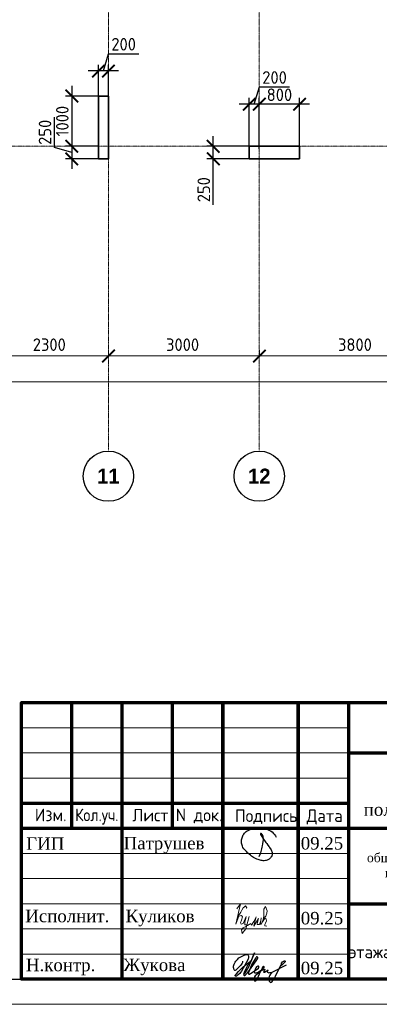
# Model space of a CAD drawing. Header units: millimetres. Extents: x 263826 to 1718326, y -423071 to 70137.
# Tile 103 of 256: x 474345 to 481493, y -198192 to -178608. Entities that reach past the tile are written whole.
import ezdxf

# ---------------------------------------------------------------- set-up
doc = ezdxf.new("R2010")
doc.units = ezdxf.units.MM
doc.linetypes.add('______5', pattern=[1100, 800, -100, 100, -100])
doc.linetypes.add('осевая', pattern=[50.8, 31.75, -6.35, 6.35, -6.35])
for name, color, linetype in [('PDF7_Text', 7, 'Continuous'), ('PDF8_Text', 7, 'Continuous'), ('ТОЛСТЫЕ_ОСНОВНЫЕ', 6, 'Continuous')]:
    doc.layers.add(name, color=color, linetype=linetype)
for name, color, linetype, lineweight in [('Выноски', 20, 'Continuous', 20), ('Оси', 40, '______5', 18), ('размер', 1, 'Continuous', 25), ('РАЗМЕРЫ', 1, 'Continuous', 9), ('Рамка', 7, 'Continuous', 70), ('Текст', 7, 'Continuous', 25), ('ТОНКИЕ', 7, 'Continuous', 9)]:
    doc.layers.add(name, color=color, linetype=linetype, lineweight=lineweight)
doc.layers.add('Колонна_ бетон', color=7, linetype='Continuous', lineweight=50, true_color=0xb4b496)
doc.styles.add('Century Gothic', font='GOTHIC.TTF')
doc.styles.add('GOST-2.304_Type-B', font='GOST_Common.ttf')
doc.styles.add('PDF Times New Roman', font='times.ttf')
doc.styles.add('ГОСТ', font='GOST_Common.ttf')
doc.dimstyles.new('СПДС', dxfattribs={"dimscale": 100, "dimtxt": 2.5, "dimasz": 2.5, "dimexe": 1.25, "dimexo": 0, "dimtad": 1, "dimdec": 0, "dimtxsty": 'GOST-2.304_Type-B', "dimblk": 'ARCHTICK', "dimcen": 2.5, "dimdle": 2, "dimadec": 0, "dimazin": 2, "dimtfac": 0.75, "dimtdec": 0, "dimtmove": 1, "dimatfit": 3, "dimfxl": 1, "dimtolj": 1, "dimarcsym": 1})

# ---------------------------------------------------------------- blocks, each defined once
blk = doc.blocks.new('_ArchTick')
at = {"color": 0, "linetype": 'ByBlock', "const_width": 0.15}
blk.add_lwpolyline([(-0.5, -0.5), (0.5, 0.5)], dxfattribs=at)
blk = doc.blocks.new('*D575')
at = {"layer": 'DEFPOINTS', "color": 0, "lineweight": 0, "transparency": 16777216}
for p in [(475908, -179628), (475908, -180176, -360), (476108, -180176, -360)]:
    blk.add_point(p, dxfattribs=at)
at = {"layer": 'РАЗМЕРЫ', "color": 0, "lineweight": -2, "transparency": 16777216}
for p, q in [((476008, -179628), (476111, -179284)), ((476111, -179284), (476711, -179284)), ((475908, -180176), (475908, -179503)), ((476108, -180176), (476108, -179503)), ((476308, -179628), (475708, -179628))]:
    blk.add_line(p, q, dxfattribs=at)
at = {"layer": 'РАЗМЕРЫ', "color": 0, "lineweight": -2, "transparency": 16777216, "xscale": 250, "yscale": 250, "zscale": 250, "rotation": 180}
blk.add_blockref('_ArchTick', (475908, -179628), dxfattribs=at)
at = {"layer": 'РАЗМЕРЫ', "color": 0, "lineweight": -2, "transparency": 16777216, "xscale": 250, "yscale": 250, "zscale": 250}
blk.add_blockref('_ArchTick', (476108, -179628), dxfattribs=at)
at = {"layer": 'РАЗМЕРЫ', "color": 0, "lineweight": 0, "transparency": 16777216, "insert": (476411, -179096), "char_height": 250, "attachment_point": 5, "style": 'GOST-2.304_Type-B'}
blk.add_mtext('\\A1;200', dxfattribs=at)
blk = doc.blocks.new('*D576')
at = {"layer": 'DEFPOINTS', "color": 0, "lineweight": 0, "transparency": 16777216}
for p in [(475908, -180126, -200), (475380, -181126), (475908, -181126, -560)]:
    blk.add_point(p, dxfattribs=at)
at = {"layer": 'РАЗМЕРЫ', "color": 0, "lineweight": -2, "transparency": 16777216}
for p, q in [((475380, -179926), (475380, -181326)), ((475908, -180126), (475255, -180126)), ((475908, -181126), (475255, -181126))]:
    blk.add_line(p, q, dxfattribs=at)
at = {"layer": 'РАЗМЕРЫ', "color": 0, "lineweight": -2, "transparency": 16777216, "xscale": 250, "yscale": 250, "zscale": 250}
for p, rotation in [((475380, -180126), 90), ((475380, -181126), 270)]:
    blk.add_blockref('_ArchTick', p, dxfattribs=dict(at, rotation=rotation))
at = {"layer": 'РАЗМЕРЫ', "color": 0, "lineweight": 0, "transparency": 16777216, "insert": (475192, -180626), "char_height": 250, "attachment_point": 5, "rotation": 90, "style": 'GOST-2.304_Type-B'}
blk.add_mtext('\\A1;1000', dxfattribs=at)
blk = doc.blocks.new('*D577')
at = {"layer": 'DEFPOINTS', "color": 0, "lineweight": 0, "transparency": 16777216}
for p in [(475905, -181126), (475380, -181376), (475908, -181376, -200)]:
    blk.add_point(p, dxfattribs=at)
at = {"layer": 'РАЗМЕРЫ', "color": 0, "lineweight": -2, "transparency": 16777216}
for p, q in [((475036, -181147), (475036, -180547)), ((475380, -180926), (475380, -181576)), ((475380, -181251), (475036, -181147)), ((475905, -181126), (475255, -181126)), ((475908, -181376), (475255, -181376))]:
    blk.add_line(p, q, dxfattribs=at)
at = {"layer": 'РАЗМЕРЫ', "color": 0, "lineweight": -2, "transparency": 16777216, "xscale": 250, "yscale": 250, "zscale": 250}
for p, rotation in [((475380, -181126), 90), ((475380, -181376), 270)]:
    blk.add_blockref('_ArchTick', p, dxfattribs=dict(at, rotation=rotation))
at = {"layer": 'РАЗМЕРЫ', "color": 0, "lineweight": 0, "transparency": 16777216, "insert": (474848, -180847), "char_height": 250, "attachment_point": 5, "rotation": 90, "style": 'GOST-2.304_Type-B'}
blk.add_mtext('\\A1;250', dxfattribs=at)
blk = doc.blocks.new('*D581')
at = {"layer": 'DEFPOINTS', "color": 0, "lineweight": 0, "transparency": 16777216}
for p in [(479108, -180289), (479108, -181176), (479908, -181176)]:
    blk.add_point(p, dxfattribs=at)
at = {"layer": 'РАЗМЕРЫ', "color": 0, "lineweight": -2, "transparency": 16777216}
for p, q in [((479108, -181176), (479108, -180164)), ((479908, -181176), (479908, -180164)), ((480108, -180289), (478908, -180289))]:
    blk.add_line(p, q, dxfattribs=at)
at = {"layer": 'РАЗМЕРЫ', "color": 0, "lineweight": -2, "transparency": 16777216, "xscale": 250, "yscale": 250, "zscale": 250, "rotation": 180}
blk.add_blockref('_ArchTick', (479108, -180289), dxfattribs=at)
at = {"layer": 'РАЗМЕРЫ', "color": 0, "lineweight": -2, "transparency": 16777216, "xscale": 250, "yscale": 250, "zscale": 250}
blk.add_blockref('_ArchTick', (479908, -180289), dxfattribs=at)
at = {"layer": 'РАЗМЕРЫ', "color": 0, "lineweight": 0, "transparency": 16777216, "insert": (479508, -180101), "char_height": 250, "attachment_point": 5, "style": 'GOST-2.304_Type-B'}
blk.add_mtext('\\A1;800', dxfattribs=at)
blk = doc.blocks.new('*D582')
at = {"layer": 'DEFPOINTS', "color": 0, "lineweight": 0, "transparency": 16777216}
for p in [(478908, -180289), (478908, -181176), (479108, -181176)]:
    blk.add_point(p, dxfattribs=at)
at = {"layer": 'РАЗМЕРЫ', "color": 0, "lineweight": -2, "transparency": 16777216}
for p, q in [((479008, -180289), (479111, -179945)), ((479111, -179945), (479711, -179945)), ((478908, -181176), (478908, -180164)), ((479108, -181176), (479108, -180164)), ((479308, -180289), (478708, -180289))]:
    blk.add_line(p, q, dxfattribs=at)
at = {"layer": 'РАЗМЕРЫ', "color": 0, "lineweight": -2, "transparency": 16777216, "xscale": 250, "yscale": 250, "zscale": 250, "rotation": 180}
blk.add_blockref('_ArchTick', (478908, -180289), dxfattribs=at)
at = {"layer": 'РАЗМЕРЫ', "color": 0, "lineweight": -2, "transparency": 16777216, "xscale": 250, "yscale": 250, "zscale": 250}
blk.add_blockref('_ArchTick', (479108, -180289), dxfattribs=at)
at = {"layer": 'РАЗМЕРЫ', "color": 0, "lineweight": 0, "transparency": 16777216, "insert": (479411, -179757), "char_height": 250, "attachment_point": 5, "style": 'GOST-2.304_Type-B'}
blk.add_mtext('\\A1;200', dxfattribs=at)
blk = doc.blocks.new('*D583')
at = {"layer": 'DEFPOINTS', "color": 0, "lineweight": 0, "transparency": 16777216}
for p in [(478192, -181126), (478908, -181126, 0), (478915, -181376, 160)]:
    blk.add_point(p, dxfattribs=at)
at = {"layer": 'РАЗМЕРЫ', "color": 0, "lineweight": -2, "transparency": 16777216}
for p, q in [((478192, -181576), (478192, -180926)), ((478908, -181126), (478067, -181126)), ((478915, -181376), (478067, -181376)), ((478192, -182289), (478192, -181376))]:
    blk.add_line(p, q, dxfattribs=at)
at = {"layer": 'РАЗМЕРЫ', "color": 0, "lineweight": -2, "transparency": 16777216, "xscale": 250, "yscale": 250, "zscale": 250}
for p, rotation in [((478192, -181126), 90), ((478192, -181376), 270)]:
    blk.add_blockref('_ArchTick', p, dxfattribs=dict(at, rotation=rotation))
at = {"layer": 'РАЗМЕРЫ', "color": 0, "lineweight": 0, "transparency": 16777216, "insert": (478004, -181989), "char_height": 250, "attachment_point": 5, "rotation": 90, "style": 'GOST-2.304_Type-B'}
blk.add_mtext('\\A1;250', dxfattribs=at)
blk = doc.blocks.new('*U69')
at = {"layer": 'ТОЛСТЫЕ_ОСНОВНЫЕ', "color": 6}
blk.add_lwpolyline([(20, 5), (589, 5), (589, 415), (20, 415)], close=True, dxfattribs=at)
at = {"layer": 'ТОНКИЕ'}
blk.add_lwpolyline([(0, 0), (594, 0), (594, 420), (0, 420)], close=True, dxfattribs=at)
blk = doc.blocks.new('11')
at = {"layer": 'Выноски'}
for p, q in [((47989, 66781), (48016, 66806)), ((48016, 66806), (48038, 66823)), ((48038, 66823), (48060, 66786)), ((48060, 66786), (48058, 66769)), ((47885, 66608), (47944, 66700)), ((47944, 66700), (47962, 66737)), ((47962, 66737), (47989, 66781))]:
    blk.add_line(p, q, dxfattribs=at)
blk.add_lwpolyline([(47863, 66761), (47937, 66865), (47843, 66458), (47885, 66564), (47905, 66616), (47954, 66628), (47979, 66606), (47957, 66539), (47937, 66487), (47947, 66458), (47991, 66470), (48051, 66611), (48041, 66569), (48023, 66505), (48023, 66448), (48065, 66448), (48090, 66529), (48110, 66608), (48043, 66369), (47972, 66275), (47954, 66344), (47991, 66389), (48078, 66431), (48142, 66470), (48154, 66441), (48204, 66512), (48246, 66606), (48209, 66455), (48204, 66418), (48295, 66574), (48265, 66463), (48265, 66455), (48312, 66453), (48342, 66529), (48347, 66584), (48337, 66465), (48349, 66453), (48401, 66569), (48443, 66616), (48461, 66678), (48466, 66727), (48436, 66811), (48399, 66754), (48399, 66618), (48389, 66549), (48374, 66507), (48416, 66564), (48441, 66576), (48451, 66524), (48433, 66482), (48419, 66453), (48424, 66428), (48458, 66421)], dxfattribs=at)
blk = doc.blocks.new('яяя')
at = {"lineweight": 30}
for points in [[(345424, 110432), (345425, 110410), (345424, 110397), (345417, 110379), (345406, 110350), (345390, 110319), (345357, 110275), (345310, 110221), (345265, 110176), (345198, 110110), (345161, 110077), (345133, 110066), (345116, 110066), (345102, 110075), (345090, 110091), (345082, 110115), (345074, 110146), (345066, 110182), (345064, 110206), (345067, 110234), (345077, 110278), (345095, 110320), (345114, 110361), (345134, 110395), (345159, 110428), (345195, 110469), (345228, 110506), (345284, 110560), (345331, 110595), (345379, 110625), (345435, 110648), (345486, 110670), (345532, 110686), (345573, 110696), (345605, 110698), (345621, 110695), (345635, 110687), (345648, 110671), (345656, 110649), (345659, 110625), (345659, 110583), (345656, 110553), (345647, 110523), (345635, 110489), (345387, 110033), (345349, 109985), (345311, 109948), (345247, 109889), (345209, 109858), (345192, 109844), (345180, 109837), (345157, 109833), (345150, 109835), (345140, 109842), (345135, 109856), (345138, 109881), (345148, 109892), (345183, 109930), (345267, 110024), (345343, 110105), (345455, 110213), (345617, 110343), (345775, 110456), (345811, 110526), (345838, 110607), (345890, 110740), (345902, 110771), (345698, 110295), (345672, 110226), (345626, 110132), (345572, 110032), (345518, 109953), (345481, 109918), (345497, 110001), (345567, 110147), (345655, 110301), (345760, 110442)], [(345481, 109918), (345476, 109896), (345475, 109874), (345485, 109861), (345506, 109866), (345539, 109891), (345632, 109983), (345968, 110450), (346022, 110527), (346029, 110560), (346027, 110579), (346026, 110590), (346010, 110605), (345993, 110609), (345975, 110601), (345962, 110584), (345954, 110562), (345857, 110421), (345783, 110292), (345741, 110183), (345701, 110079), (345665, 109985), (345660, 109952), (345666, 109929), (345669, 109915), (345682, 109910), (345702, 109914), (345735, 109941), (345846, 110007), (346065, 110160), (346075, 110193), (346070, 110217), (346066, 110236), (346052, 110241), (346030, 110241), (346007, 110228), (345978, 110203), (345960, 110164), (345892, 110010), (345895, 109986), (345904, 109966), (345925, 109964), (345969, 109968), (346045, 110000), (346218, 110114), (346261, 110154), (346280, 110184), (346282, 110210), (346278, 110225), (346263, 110229), (346241, 110222), (346220, 110198), (346162, 110049), (345989, 109904), (345932, 109849), (345906, 109805), (345891, 109739), (345890, 109690), (345899, 109652), (345924, 109647), (345956, 109655), (345980, 109674), (346058, 109838), (346158, 110046), (346261, 110098), (346314, 110120), (346292, 110079), (346269, 110036), (346261, 110008), (346267, 109998), (346293, 109998), (346363, 110039), (346445, 110095), (346421, 110068), (346414, 110040), (346407, 110011), (346416, 109990), (346466, 109972), (346509, 109977), (346574, 109984), (347172, 110293)], [(346586, 109971), (346543, 109917), (346509, 109873), (346489, 109825), (346475, 109767), (346472, 109710), (346478, 109675), (346485, 109641), (346501, 109621), (346517, 109602), (346542, 109589), (346568, 109592), (346605, 109620), (346680, 109731), (346736, 109842), (346865, 110115), (346962, 110290), (346969, 110318), (346979, 110360), (347013, 110403), (347056, 110434), (347091, 110450), (347109, 110450), (347121, 110434), (347115, 110405), (347072, 110355), (347012, 110307), (346924, 110222)]]:
    blk.add_lwpolyline(points, dxfattribs=at)
blk = doc.blocks.new('Патрушев')
at = {"color": 5, "lineweight": 25}
blk.add_lwpolyline([(58.5, -35.09), (59.7, -31.98), (60.22, -29.81), (60.47, -28.76), (60.76, -27.56), (61.06, -26.32), (61.37, -24.67), (61.64, -22.98), (61.77, -21.63), (61.83, -20.46), (61.74, -19.5), (61.5, -18.56), (61.27, -17.93), (60.96, -17.34), (60.63, -16.86), (60.45, -16.66), (60.39, -16.62), (60.25, -16.53), (60.03, -16.42), (59.74, -16.36), (59.56, -16.39), (59.41, -16.5), (59.32, -16.73), (59.32, -16.96), (59.41, -17.15), (61.8, -21.04), (63.12, -22.91), (63.7, -23.61), (64.53, -24.59), (65.48, -25.87), (66.43, -27.07), (66.87, -27.73), (67.42, -28.44), (67.68, -28.93), (68, -29.52), (68.38, -30.41), (68.65, -31), (68.82, -31.71), (68.89, -32.2), (68.93, -32.68), (68.9, -33.35), (68.81, -33.79), (68.57, -34.59), (68.27, -35.18), (67.92, -35.7), (67.56, -36.23), (66.92, -36.75), (66.44, -37.14), (65.93, -37.49), (65.34, -37.85), (64.79, -38.12), (64.12, -38.33), (63.56, -38.4), (62.54, -38.51), (61.58, -38.47), (60.89, -38.38), (60.1, -38.27), (59.25, -38.05), (58.41, -37.75), (57.66, -37.55), (56.61, -37.27), (55.88, -36.92), (54.92, -36.35), (53.85, -35.72), (53.05, -35.25), (52.17, -34.73), (51.27, -34.08), (50.13, -33.27), (49.09, -32.31), (47.96, -31.09), (47.07, -29.92), (46.05, -28.68), (45.23, -27.65), (44.74, -26.54), (44.28, -25.09), (44.05, -24.29), (43.98, -23.29), (43.94, -22.47), (43.99, -21.49), (44.18, -20.57), (44.46, -19.97), (44.74, -19.1), (45.02, -18.24), (45.49, -17.42), (45.85, -16.92), (46.39, -16.14), (46.99, -15.53), (47.83, -14.81), (48.65, -14.29), (49.43, -13.79), (50.53, -13.27), (51.57, -12.89), (52.65, -12.48), (54.17, -12.1), (55.44, -11.87), (56.95, -11.79), (58.35, -11.79), (59.63, -11.91), (61, -12.05), (62.71, -12.35), (64.46, -12.88), (66.16, -13.58), (67.55, -14.27), (68.88, -15.13), (70.02, -16.25), (71.14, -17.49), (71.67, -18.26), (72.28, -19.27)], dxfattribs=at)
blk = doc.blocks.new('штамп кж1.1')
at = {"layer": 'Рамка', "color": 7}
for p, q in [((405358, -83134), (405358, -80634)), ((407358, -83134), (407358, -80634)), ((410858, -81634), (422858, -81634)), ((404358, -82634), (410858, -82634)), ((404358, -83134), (422858, -83134)), ((410858, -84634), (422858, -84634))]:
    blk.add_line(p, q, dxfattribs=at)
at = {"layer": 'Рамка'}
for p, q in [((406358, -86134), (406358, -80634)), ((408358, -86134), (408358, -80634)), ((408358, -80634), (408358, -86134)), ((409858, -80634), (409858, -86134)), ((409858, -86134), (409858, -80634)), ((410858, -80634), (410858, -86134))]:
    blk.add_line(p, q, dxfattribs=at)
at = {"layer": 'Рамка', "color": 7, "lineweight": 15}
for p, q in [((404358, -81134), (410858, -81134)), ((404358, -81634), (410858, -81634)), ((404358, -82134), (410858, -82134)), ((404358, -83634), (410858, -83634)), ((404358, -84134), (410858, -84134)), ((404358, -84634), (410858, -84634)), ((404358, -85134), (410858, -85134)), ((404358, -85634), (410858, -85634))]:
    blk.add_line(p, q, dxfattribs=at)
at = {"layer": 'Рамка'}
blk.add_lwpolyline([(422858, -86134), (404358, -86134), (404358, -80634), (422858, -80634)], close=True, dxfattribs=at)
at = {"color": 5, "xscale": 24.5, "yscale": 24.5, "zscale": 24.5}
blk.add_blockref('Патрушев', (407651, -82836), dxfattribs=at)
at = {"color": 2, "lineweight": 60, "xscale": 0.5, "yscale": 0.5, "zscale": 0.5}
blk.add_blockref('яяя', (236038, -140993), dxfattribs=at)
at = {"layer": 'Выноски', "color": 0}
blk.add_blockref('11', (360773, -151499), dxfattribs=at)
at = {"layer": 'PDF7_Text', "insert": (410912, -84467), "char_height": 180, "width": 6881.02, "attachment_point": 7, "style": 'PDF Times New Roman'}
blk.add_mtext('\\pi1015.18152;Жилой дом со встроенными помещениями \\P\\pi311.27381;общественно-делового и коммерческого назначения на \\P\\pi667.38051;первом этаже здания и встроенно-пристроенным \\P\\pi874.76335;поликлиническим учреждением (поз. 2.2-2.3)', dxfattribs=at)
at = {"layer": 'PDF7_Text', "char_height": 248, "attachment_point": 7, "style": 'PDF Times New Roman'}
for s, insert in [('09.25', (409908, -83561)), ('Патрушев', (406387, -83634)), ('09.25', (409908, -85050)), ('Жукова', (406381, -86056)), ('09.25', (409908, -86042))]:
    blk.add_mtext(s, dxfattribs=dict(at, insert=insert))
at = {"layer": 'PDF7_Text', "insert": (406426, -85084), "char_height": 247.95, "attachment_point": 7, "style": 'PDF Times New Roman'}
blk.add_mtext_dynamic_manual_height_columns('{\\C256;Куликов}', width=2000, gutter_width=1250, heights=[0], dxfattribs=at)
at = {"layer": 'PDF8_Text', "char_height": 248, "attachment_point": 7, "style": 'PDF Times New Roman'}
for s, insert in [('ГИП', (404451, -83561)), ('Исполнит.', (404432, -85007)), ('Н.контр.', (404445, -86056))]:
    blk.add_mtext(s, dxfattribs=dict(at, insert=insert))
at = {"layer": 'Текст', "color": 7, "style": 'ГОСТ'}
for s, p in [('Изм.', (404622, -82993)), ('Лист', (406561, -82996)), ('N док.', (407423, -82993)), ('Подпись', (408601, -83008)), ('Дата', (410023, -83008))]:
    blk.add_text(s, height=250, dxfattribs=at).set_placement(p)
at = {"layer": 'Текст', "color": 7, "style": 'ГОСТ', "width": 0.9}
blk.add_text('Кол.уч.', height=250, dxfattribs=at).set_placement((405423, -82992))
at = {"layer": 'Текст', "color": 7, "insert": (411117, -81801), "char_height": 250, "attachment_point": 1, "style": 'ГОСТ'}
blk.add_mtext_dynamic_manual_height_columns('\\pi594.35517;{\\fTimes New Roman|b0|i0|c204|p18;\\C256;Строительство жилого комплекса со  встроенными помещениями \\P\\pi1441.86779;общественного-делового, коммерческого назначения и \\P\\pi41.3631;поликлиническим учреждением по адресу: г. Чита, ул. 1-я Коллективная}', width=11543.07, gutter_width=12.5, heights=[0], dxfattribs=at)
blk = doc.blocks.new('*D1737')
at = {"color": 0, "lineweight": -2, "transparency": 16777216}
for p, q in [((983446, -19381), (1030646, -19381)), ((983646, -19381), (983646, -19256)), ((1030446, -19495), (1030446, -19256))]:
    blk.add_line(p, q, dxfattribs=at)
at = {"layer": 'DEFPOINTS', "color": 0, "transparency": 16777216}
for p in [(983646, -19381), (1030446, -19381), (1030446, -19495)]:
    blk.add_point(p, dxfattribs=at)
at = {"color": 0, "lineweight": -2, "transparency": 16777216, "xscale": 250, "yscale": 250, "zscale": 250, "rotation": 180}
blk.add_blockref('_ArchTick', (983646, -19381), dxfattribs=at)
at = {"color": 0, "lineweight": -2, "transparency": 16777216, "xscale": 250, "yscale": 250, "zscale": 250}
blk.add_blockref('_ArchTick', (1030446, -19381), dxfattribs=at)
at = {"color": 0, "transparency": 16777216, "insert": (1001863, -19270), "char_height": 250, "width": 104166.67, "attachment_point": 5, "style": 'GOST-2.304_Type-B'}
blk.add_mtext('\\A1;46800', dxfattribs=at)
blk = doc.blocks.new('NSY101')
at = {"color": 0, "linetype": 'ByBlock', "lineweight": -2}
blk.add_circle((0, 0), 50, dxfattribs=at)
blk = doc.blocks.new('СЛОЖНЫЙ_ОБЪЕКТ_38')
at = {"layer": 'Оси', "color": 16, "linetype": 'Continuous', "lineweight": 25, "transparency": 33554687, "xscale": 9.999999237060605, "yscale": 9.999999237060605, "zscale": 9.999999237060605}
blk.add_blockref('NSY101', (38513, -43009), dxfattribs=at)
at = {"layer": 'Оси', "color": 16, "linetype": 'Continuous', "lineweight": 25, "transparency": 33554687, "insert": (38513, -43009), "char_height": 300, "width": 620, "attachment_point": 5, "style": 'Century Gothic'}
blk.add_mtext('\\A1;{\\fCentury Gothic|i0|b1;\\H300.000000;\\W1.000000;\\C16;11}\\P', dxfattribs=at)
blk = doc.blocks.new('СЛОЖНЫЙ_ОБЪЕКТ_39')
at = {"layer": 'Оси', "color": 16, "linetype": 'Continuous', "lineweight": 25, "transparency": 33554687, "xscale": 9.999999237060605, "yscale": 9.999999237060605, "zscale": 9.999999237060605}
blk.add_blockref('NSY101', (41513, -43009), dxfattribs=at)
at = {"layer": 'Оси', "color": 16, "linetype": 'Continuous', "lineweight": 25, "transparency": 33554687, "insert": (41513, -43009), "char_height": 300, "width": 620, "attachment_point": 5, "style": 'Century Gothic'}
blk.add_mtext('\\A1;{\\fCentury Gothic|i0|b1;\\H300.000000;\\W1.000000;\\C16;12}\\P', dxfattribs=at)
blk = doc.blocks.new('*D1731')
at = {"color": 0, "lineweight": -2, "transparency": 16777216}
for p, q in [((1015146, -18864), (1015146, -18739)), ((1017446, -18864), (1017446, -18739)), ((1014946, -18864), (1017646, -18864))]:
    blk.add_line(p, q, dxfattribs=at)
at = {"layer": 'DEFPOINTS', "color": 0, "transparency": 16777216}
for p in [(1015146, -18864), (1017446, -18864), (1017446, -18864)]:
    blk.add_point(p, dxfattribs=at)
at = {"color": 0, "lineweight": -2, "transparency": 16777216, "xscale": 250, "yscale": 250, "zscale": 250, "rotation": 180}
blk.add_blockref('_ArchTick', (1015146, -18864), dxfattribs=at)
at = {"color": 0, "lineweight": -2, "transparency": 16777216, "xscale": 250, "yscale": 250, "zscale": 250}
blk.add_blockref('_ArchTick', (1017446, -18864), dxfattribs=at)
at = {"color": 0, "transparency": 16777216, "insert": (1016270, -18639), "char_height": 250, "width": 83333.33, "attachment_point": 5, "style": 'GOST-2.304_Type-B'}
blk.add_mtext('\\A1;2300', dxfattribs=at)
blk = doc.blocks.new('*D1732')
at = {"color": 0, "lineweight": -2, "transparency": 16777216}
for p, q in [((1017446, -18864), (1017446, -18739)), ((1020446, -18864), (1020446, -18739)), ((1017246, -18864), (1020646, -18864))]:
    blk.add_line(p, q, dxfattribs=at)
at = {"layer": 'DEFPOINTS', "color": 0, "transparency": 16777216}
for p in [(1017446, -18864), (1020446, -18864), (1020446, -18864)]:
    blk.add_point(p, dxfattribs=at)
at = {"color": 0, "lineweight": -2, "transparency": 16777216, "xscale": 250, "yscale": 250, "zscale": 250, "rotation": 180}
blk.add_blockref('_ArchTick', (1017446, -18864), dxfattribs=at)
at = {"color": 0, "lineweight": -2, "transparency": 16777216, "xscale": 250, "yscale": 250, "zscale": 250}
blk.add_blockref('_ArchTick', (1020446, -18864), dxfattribs=at)
at = {"color": 0, "transparency": 16777216, "insert": (1018920, -18639), "char_height": 250, "width": 83333.33, "attachment_point": 5, "style": 'GOST-2.304_Type-B'}
blk.add_mtext('\\A1;3000', dxfattribs=at)
blk = doc.blocks.new('*D1733')
at = {"color": 0, "lineweight": -2, "transparency": 16777216}
for p, q in [((1020446, -18864), (1020446, -18739)), ((1024246, -18864), (1024246, -18739)), ((1020246, -18864), (1024446, -18864))]:
    blk.add_line(p, q, dxfattribs=at)
at = {"layer": 'DEFPOINTS', "color": 0, "transparency": 16777216}
for p in [(1020446, -18864), (1024246, -18864), (1024246, -18864)]:
    blk.add_point(p, dxfattribs=at)
at = {"color": 0, "lineweight": -2, "transparency": 16777216, "xscale": 250, "yscale": 250, "zscale": 250, "rotation": 180}
blk.add_blockref('_ArchTick', (1020446, -18864), dxfattribs=at)
at = {"color": 0, "lineweight": -2, "transparency": 16777216, "xscale": 250, "yscale": 250, "zscale": 250}
blk.add_blockref('_ArchTick', (1024246, -18864), dxfattribs=at)
at = {"color": 0, "transparency": 16777216, "insert": (1022346, -18639), "char_height": 250, "width": 83333.33, "attachment_point": 5, "style": 'GOST-2.304_Type-B'}
blk.add_mtext('\\A1;3800', dxfattribs=at)
blk = doc.blocks.new('оси2')
at = {"layer": 'Оси', "color": 16, "linetype": 'осевая', "lineweight": 0, "ltscale": 0.5, "transparency": 33554687}
for p, q in [((1017445.5, 5465.4), (1017445.5, -20739.3)), ((1020445.5, 5465.4), (1020445.5, -20739.3)), ((979200, -14692.9), (1032582.1, -14692.9))]:
    blk.add_line(p, q, dxfattribs=at)
at = {"layer": 'Оси', "color": 16, "linetype": 'Continuous', "lineweight": 25, "transparency": 33554687}
for name in ['СЛОЖНЫЙ_ОБЪЕКТ_38', 'СЛОЖНЫЙ_ОБЪЕКТ_39']:
    blk.add_blockref(name, (978932, 21754.4), dxfattribs=at)
for base, p1, p2, picture, middle in [((1017445.5, -18864.1), (1015145.5, -18864.1), (1017445.5, -18864.1), '*D1731', (1016270.4, -18864.1)), ((1020445.5, -18864.1), (1017445.5, -18864.1), (1020445.5, -18864.1), '*D1732', (1018920.4, -18864.1)), ((1024245.5, -18864.1), (1020445.5, -18864.1), (1024245.5, -18864.1), '*D1733', (1022345.5, -18864.1)), ((1030445.5, -19380.9), (983645.5, -19380.9), (1030445.5, -19495.3), '*D1737', (1001863, -19495.3))]:
    dim = blk.add_linear_dim(base=base, p1=p1, p2=p2, dimstyle='СПДС', override={"dimgap": 1})
    dim.commit()
    dim.dimension.update_dxf_attribs({"geometry": picture, "text_midpoint": middle, "dimtype": 160})

msp = doc.modelspace()

# ---------------------------------------------------------------- linework, layer by layer
at = {"layer": 'Колонна_ бетон', "color": 180, "linetype": 'Continuous', "lineweight": 35, "transparency": 33554687}
for p, q in [((475907.88941, -181375.56589, -200), (475907.88941, -180125.56592, -200)), ((475907.88941, -180125.56592, -200), (476107.88943, -180125.56592, -200)), ((476107.88943, -181375.56589, -200), (476107.88943, -180125.56592, -200)), ((478907.88981, -181125.56589, -200), (478907.88981, -181375.56589, -200)), ((479908.03955, -181125.56589, -360), (478908.03958, -181125.56589, -360)), ((479907.88978, -181375.56589, -200), (479907.88978, -181125.56589, -200)), ((475907.88941, -181375.56589, -200), (476107.88943, -181375.56589, -200)), ((479907.88978, -181375.56589, -200), (478907.88981, -181375.56589, -200))]:
    msp.add_line(p, q, dxfattribs=at)

# ---------------------------------------------------------------- block references
at = {"xscale": 100, "yscale": 100, "zscale": 100}
msp.add_blockref('*U69', (433982.14484, -198191.77617, 3100), dxfattribs=at)
at = {"layer": 'размер'}
msp.add_blockref('штамп кж1.1', (70023.82038, -111557.55482, 3100), dxfattribs=at)
at = {"layer": 'РАЗМЕРЫ'}
msp.add_blockref('оси2', (-541337.52151, -166432.68432, -1119.99999), dxfattribs=at)

# ---------------------------------------------------------------- texts
at = {"layer": 'Текст', "color": 7, "insert": (480882.14484, -196191.77617, 3100), "char_height": 250, "attachment_point": 1, "style": 'ГОСТ'}
msp.add_mtext_dynamic_manual_height_columns('\\pi3500;{\\C0;\\P\\pi1371.59091;План пилонов} 2-5-го этажа{\\H1.83333x; }', width=7000, gutter_width=12.5, heights=[1500], dxfattribs=at)

# ---------------------------------------------------------------- dimensions: what is measured, and where the dimension line sits
at = {"layer": 'РАЗМЕРЫ', "color": 146, "lineweight": 0, "true_color": 0x006272}
for base, p1, p2, picture, middle in [((475908.03957, -179627.7446), (476107.89181, -180175.56692, -360), (475908.03957, -180175.56692, -360), '*D575', (476173.59069, -179096.4946)), ((478908.03957, -180288.74422, -360), (479107.89181, -181175.56692, -360), (478908.03957, -181175.56654, -360), '*D582', (479173.59069, -179757.49422, -360)), ((479107.89181, -180288.74422, -360), (479908.03957, -181175.56616, -360), (479107.89181, -181175.56692, -360), '*D581', (479507.96569, -180101.24422, -360))]:
    dim = msp.add_linear_dim(base=base, p1=p1, p2=p2, dimstyle='СПДС', override={"dimtofl": 0}, dxfattribs=at)
    dim.commit()
    dim.dimension.update_dxf_attribs({"geometry": picture, "text_midpoint": middle})
for base, p1, p2, picture, middle in [((475379.60989, -181125.56589), (475908.03957, -180125.56592, -200), (475908.03955, -181125.56589, -559.99999), '*D576', (475192.10989, -180625.56591)), ((475379.60989, -181375.56589), (475904.60989, -181125.56589), (475907.88941, -181375.56589, -200), '*D577', (474848.35989, -181084.94089))]:
    dim = msp.add_linear_dim(base=base, p1=p1, p2=p2, angle=90, dimstyle='СПДС', override={"dimtofl": 0}, dxfattribs=at)
    dim.commit()
    dim.dimension.update_dxf_attribs({"geometry": picture, "text_midpoint": middle})
dim = msp.add_linear_dim(base=(478191.60989, -181125.56589, -360), p1=(478914.60989, -181375.56589, -200), p2=(478908.03995, -181125.56589, -360), angle=90, dimstyle='СПДС', override={"dimtofl": 0}, dxfattribs=at)
dim.commit()
dim.dimension.update_dxf_attribs({"geometry": '*D583', "text_midpoint": (478189.10989, -181989.1626, -360), "dimtype": 160})

doc.saveas('drawing.dxf')
